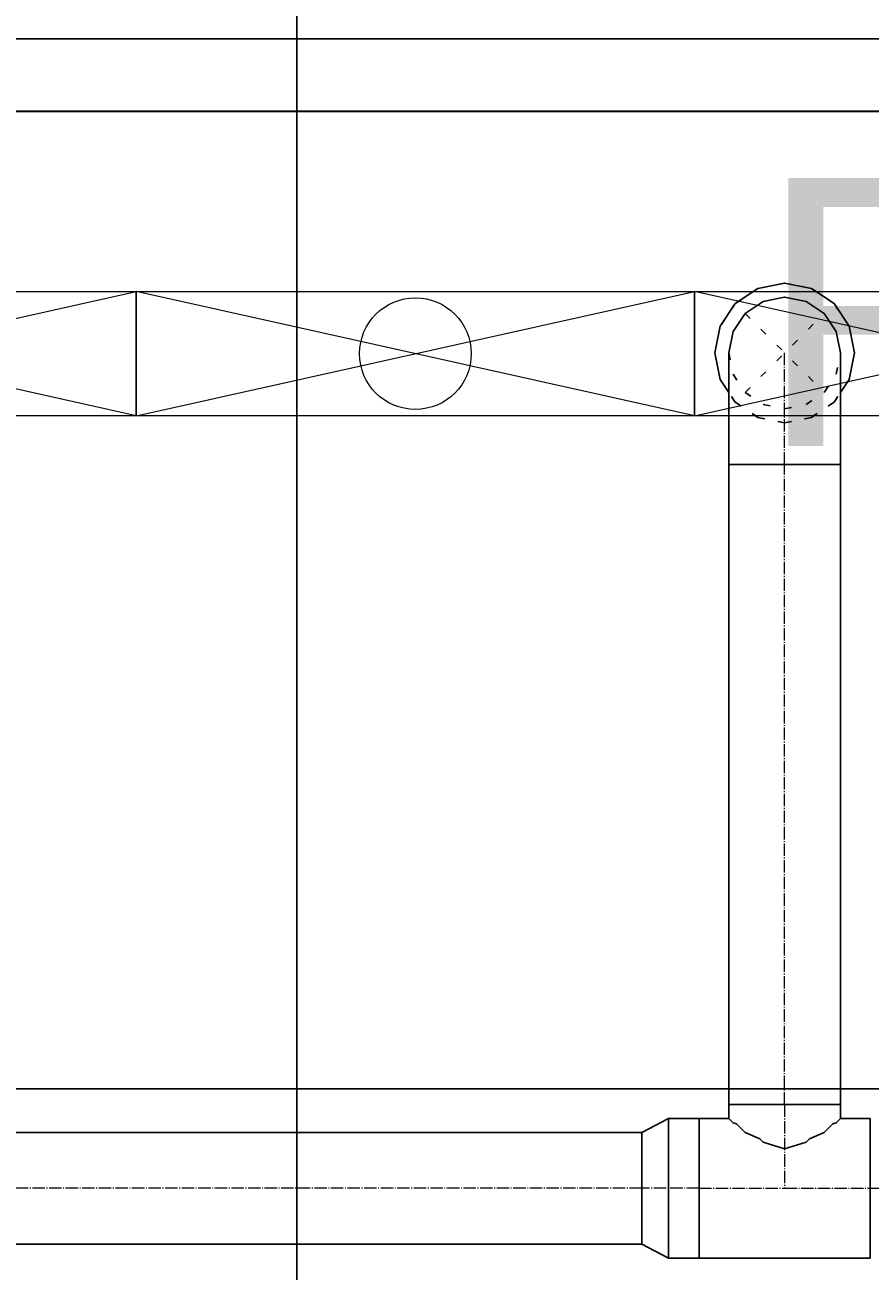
# Model space of a CAD drawing. Header units: centimetres. Extents: x -149939 to 48626, y -46000 to 152985.
# Tile 199 of 256: x -31168 to -29654, y 72352 to 74585. Entities that reach past the tile are written whole.
import ezdxf
from ezdxf import colors
from ezdxf.entities.mleader import LeaderData, LeaderLine
from ezdxf.math import Vec2, Vec3

# ---------------------------------------------------------------- set-up
doc = ezdxf.new("R2010")
doc.units = ezdxf.units.CM
doc.header["$LTSCALE"] = 50
doc.header["$PDMODE"] = 35
doc.header["$PDSIZE"] = 0.1
for name, pattern in [('CADVENT_CENTERLINE', [9.9, 7.4, -1, 0.5, -1]), ('CADVENT_HIDDEN', [0.8, 0.25, -0.55]), ('Kondygnacja  -0_5$0$HIDDEN', [9.525, 6.35, -3.175]), ('Kondygnacja  -0_5$0$HIDDEN2', [4.7625, 3.175, -1.5875])]:
    doc.linetypes.add(name, pattern=pattern)
doc.layers.get('0').update_dxf_attribs({"color": 8})
doc.layers.get('DEFPOINTS').update_dxf_attribs({"color": 8})
for name, color, linetype in [('01-103-Went PP_poziom-0_5$0$L_Nawiew', 7, 'Continuous'), ('bgde-nawiewDETAILS', 1, 'Continuous'), ('bgde-nawiewEXP', 7, 'Continuous'), ('bgde-nawiewHIDDEN', 250, 'Continuous'), ('Kondygnacja  -0_5$0$ARCH_KONSTR_POWYŻEJ RZUTU', 8, 'Kondygnacja  -0_5$0$HIDDEN'), ('Kondygnacja  -0_5$0$ARCH_KONSTR_POWYŻEJ RZUTU_IST', 8, 'Kondygnacja  -0_5$0$HIDDEN2'), ('Kondygnacja  -0_5$0$ARCH_ŚLUSARKA_DRZWI', 8, 'Continuous')]:
    doc.layers.add(name, color=color, linetype=linetype)
for name, color, linetype, lineweight in [('bgde-nawiewCEN', 7, 'Continuous', 13), ('bgde_nawiewnik', 11, 'Continuous', 5), ('Kondygnacja  -0_5$0$ARCH_INFO_WYMIARY', 8, 'Continuous', 9), ('RFCU', 6, 'Continuous', 30)]:
    doc.layers.add(name, color=color, linetype=linetype, lineweight=lineweight)
doc.styles.add('Arial', font='ARIAL.TTF')
doc.styles.add('Kondygnacja  -0_5$0$Romans', font='Romans.shx', dxfattribs={"width": 0.7})
doc.dimstyles.new('Kondygnacja  -0_5$0$Wymiary 1-100', dxfattribs={"dimtxt": 12, "dimasz": 10, "dimexe": 5, "dimexo": 0, "dimgap": 4, "dimtad": 1, "dimrnd": 0.5, "dimzin": 12, "dimdsep": 46, "dimtxsty": 'Kondygnacja  -0_5$0$Romans', "dimblk": 'Kondygnacja  -0_5$0$_Oblique', "dimcen": 10, "dimdle": 10, "dimclrt": 55, "dimazin": 0, "dimtfac": 1, "dimtmove": 1, "dimatfit": 3, "dimfxl": 8, "dimfxlon": 1, "dimtolj": 1, "dimtzin": 0, "dimarcsym": 0})

# ---------------------------------------------------------------- blocks, each defined once
blk = doc.blocks.new('Kondygnacja  -0_5$0$_Oblique')
at = {"color": 0, "linetype": 'ByBlock', "lineweight": -2}
blk.add_line((-0.5, -0.5), (0.5, 0.5), dxfattribs=at)
blk = doc.blocks.new('*D152')
at = {"layer": 'DEFPOINTS', "color": 0}
for p in [(-29490, 82605), (-29490, 13059.2), (-30690, 12765)]:
    blk.add_point(p, dxfattribs=at)
at = {"layer": 'Kondygnacja  -0_5$0$ARCH_INFO_WYMIARY', "color": 0, "lineweight": -2}
for p, q in [((-30690, 13051.2), (-30690, 13064.2)), ((-29490, 13067.2), (-29490, 13054.2)), ((-30700, 13059.2), (-29480, 13059.2))]:
    blk.add_line(p, q, dxfattribs=at)
at = {"layer": 'Kondygnacja  -0_5$0$ARCH_INFO_WYMIARY', "color": 0, "linetype": 'ByBlock', "lineweight": -2, "xscale": 10, "yscale": 10, "zscale": 10, "rotation": 180}
blk.add_blockref('Kondygnacja  -0_5$0$_Oblique', (-30690, 13059.2), dxfattribs=at)
at = {"layer": 'Kondygnacja  -0_5$0$ARCH_INFO_WYMIARY', "color": 0, "linetype": 'ByBlock', "lineweight": -2, "xscale": 10, "yscale": 10, "zscale": 10}
blk.add_blockref('Kondygnacja  -0_5$0$_Oblique', (-29490, 13059.2), dxfattribs=at)
at = {"layer": 'Kondygnacja  -0_5$0$ARCH_INFO_WYMIARY', "color": 55, "insert": (-30090, 13069.2), "char_height": 12, "attachment_point": 5, "style": 'Kondygnacja  -0_5$0$Romans'}
blk.add_mtext('\\A1;1200', dxfattribs=at)
blk = doc.blocks.new('Kondygnacja  -0_5$0$konstrukcja istniejąca -0.5')
at = {"layer": 'Kondygnacja  -0_5$0$ARCH_KONSTR_POWYŻEJ RZUTU_IST', "ltscale": 10}
blk.add_lwpolyline([(8738, 11767.89), (9782, 11767.89)], dxfattribs=at)
blk = doc.blocks.new('*D196')
at = {"layer": 'DEFPOINTS', "color": 0}
for p in [(-30050, 80238.2), (-30300, 80097.2), (-30300, 12523.8)]:
    blk.add_point(p, dxfattribs=at)
at = {"layer": 'Kondygnacja  -0_5$0$ARCH_INFO_WYMIARY', "color": 0, "lineweight": -2}
for p, q in [((-30040, 80097.2), (-30310, 80097.2)), ((-30300, 80089.2), (-30300, 80102.2)), ((-30050, 80105.2), (-30050, 80092.2))]:
    blk.add_line(p, q, dxfattribs=at)
at = {"layer": 'Kondygnacja  -0_5$0$ARCH_INFO_WYMIARY', "color": 0, "linetype": 'ByBlock', "lineweight": -2, "xscale": 10, "yscale": 10, "zscale": 10, "rotation": 180}
blk.add_blockref('Kondygnacja  -0_5$0$_Oblique', (-30300, 80097.2), dxfattribs=at)
at = {"layer": 'Kondygnacja  -0_5$0$ARCH_INFO_WYMIARY', "color": 0, "linetype": 'ByBlock', "lineweight": -2, "xscale": 10, "yscale": 10, "zscale": 10}
blk.add_blockref('Kondygnacja  -0_5$0$_Oblique', (-30050, 80097.2), dxfattribs=at)
at = {"layer": 'Kondygnacja  -0_5$0$ARCH_INFO_WYMIARY', "color": 55, "insert": (-30175, 80107.2), "char_height": 12, "attachment_point": 5, "style": 'Kondygnacja  -0_5$0$Romans'}
blk.add_mtext('\\A1;250', dxfattribs=at)
blk = doc.blocks.new('*D212')
at = {"layer": 'DEFPOINTS', "color": 0}
for p in [(-30586.3, 81900), (-30681.1, 12489.5), (9064, 12489.5)]:
    blk.add_point(p, dxfattribs=at)
at = {"layer": 'Kondygnacja  -0_5$0$ARCH_INFO_WYMIARY', "color": 0, "lineweight": -2}
for p, q in [((-30673.1, 81900), (-30686.1, 81900)), ((-30681.1, 81910), (-30681.1, 12479.5)), ((-30673.1, 12489.5), (-30686.1, 12489.5))]:
    blk.add_line(p, q, dxfattribs=at)
at = {"layer": 'Kondygnacja  -0_5$0$ARCH_INFO_WYMIARY', "color": 0, "linetype": 'ByBlock', "lineweight": -2, "xscale": 10, "yscale": 10, "zscale": 10}
for p, rotation in [((-30681.1, 81900), 90), ((-30681.1, 12489.5), 270)]:
    blk.add_blockref('Kondygnacja  -0_5$0$_Oblique', p, dxfattribs=dict(at, rotation=rotation))
at = {"layer": 'Kondygnacja  -0_5$0$ARCH_INFO_WYMIARY', "color": 55, "insert": (-30691.1, 47194.8), "char_height": 12, "attachment_point": 5, "rotation": 90, "style": 'Kondygnacja  -0_5$0$Romans'}
blk.add_mtext('\\A1;69410.5', dxfattribs=at)
blk = doc.blocks.new('A$C066D7839')
at = {"layer": 'bgde_nawiewnik', "color": 7}
for p, q in [((-50, -11.15), (-50, 11.15)), ((-50, 11.15), (50, 11.15)), ((-50, -11.15), (50, 11.15)), ((50, -11.15), (-50, 11.15)), ((50, 11.15), (50, -11.15)), ((50, -11.15), (-50, -11.15))]:
    blk.add_line(p, q, dxfattribs=at)
blk.add_circle((0, 0), 10, dxfattribs=at)

msp = doc.modelspace()

# ---------------------------------------------------------------- linework, layer by layer
at = {"layer": 'bgde-nawiewCEN', "linetype": 'CADVENT_CENTERLINE', "ltscale": 0.06}
for p, q in [((-29806.915, 73797.303), (-29806.915, 73997.303)), ((-29806.915, 72650.526), (-29806.915, 73797.303)), ((-29806.915, 72650.526), (-29806.915, 72500.526)), ((-30062.915, 72500.526), (-32301.144, 72500.526)), ((-29959.915, 72500.526), (-30062.915, 72500.526)), ((-29959.915, 72500.526), (-29806.915, 72500.526)), ((-29806.915, 72500.526), (-29653.915, 72500.526)), ((-29653.915, 72500.526), (-29247.534, 72500.526))]:
    msp.add_line(p, q, dxfattribs=at)
at = {"layer": 'bgde-nawiewDETAILS', "linetype": 'CADVENT_HIDDEN'}
for p, q in [((-29877.626, 73926.592), (-29736.204, 74068.013)), ((-29877.626, 74068.013), (-29736.204, 73926.592))]:
    msp.add_line(p, q, dxfattribs=at)
at = {"layer": 'bgde-nawiewEXP', "linetype": 'Continuous'}
for points in [[(-29931.915, 73997.303), (-29922.4, 74045.138), (-29895.304, 74085.691), (-29854.751, 74112.787), (-29806.915, 74122.303), (-29759.08, 74112.787), (-29718.527, 74085.691), (-29691.43, 74045.138), (-29681.915, 73997.303), (-29691.43, 73949.467), (-29706.915, 73926.292)], [(-29906.915, 73997.303), (-29899.303, 74035.571), (-29877.626, 74068.013), (-29845.184, 74089.69), (-29806.915, 74097.303), (-29768.647, 74089.69), (-29736.204, 74068.013), (-29714.527, 74035.571), (-29706.915, 73997.303)], [(-29931.915, 73997.303), (-29922.4, 73949.467), (-29906.915, 73926.292)], [(-29906.915, 72625.526), (-29906.915, 72650.526), (-29706.915, 72650.526), (-29706.915, 72625.526)], [(-30014.758, 72375.526), (-30014.758, 72625.526), (-29959.915, 72625.526), (-29959.915, 72412.137)], [(-29959.915, 72375.526), (-29653.915, 72375.526), (-29653.915, 72625.526), (-29706.915, 72625.526), (-29714.527, 72617.914), (-29720.92, 72616.011), (-29736.204, 72600.726), (-29762.661, 72588.914), (-29768.647, 72582.928), (-29806.915, 72571.536), (-29845.184, 72582.928), (-29851.169, 72588.914), (-29877.626, 72600.726), (-29892.911, 72616.011), (-29899.303, 72617.914), (-29906.915, 72625.526), (-29959.915, 72625.526), (-29959.915, 72385.041)], [(-32301.144, 72400.526), (-32301.144, 72600.526), (-30062.915, 72600.526), (-30062.915, 72571.236)], [(-30062.915, 72571.236), (-30062.915, 72592.914)], [(-30062.915, 72538.794), (-30062.915, 72571.236)], [(-30062.915, 72571.236), (-30062.915, 72538.794)], [(-30062.915, 72462.257), (-30062.915, 72538.794)], [(-30062.915, 72462.257), (-30062.915, 72429.815)], [(-30062.915, 72429.815), (-30062.915, 72462.257)], [(-29959.915, 72412.137), (-29959.915, 72452.69)], [(-30062.915, 72408.138), (-30062.915, 72429.815)], [(-30062.915, 72429.815), (-30062.915, 72408.138)], [(-30014.758, 72375.526), (-29959.915, 72375.526), (-29959.915, 72412.137)], [(-29959.915, 72412.137), (-29959.915, 72385.041)], [(-32301.144, 72400.526), (-30062.915, 72400.526)], [(-30062.915, 72400.526), (-32301.144, 72400.526)], [(-30062.915, 72408.138), (-30062.915, 72400.526)], [(-30062.915, 72400.526), (-30062.915, 72408.138)], [(-30062.915, 72400.526), (-30014.758, 72375.526)], [(-29959.915, 72375.526), (-29959.915, 72385.041)], [(-29959.915, 72385.041), (-29959.915, 72375.526)]]:
    msp.add_lwpolyline(points, dxfattribs=at)
for points in [[(-29906.915, 73797.303), (-29706.915, 73797.303), (-29706.915, 73997.303), (-29714.527, 74035.571), (-29736.204, 74068.013), (-29768.647, 74089.69), (-29806.915, 74097.303), (-29845.184, 74089.69), (-29877.626, 74068.013), (-29899.303, 74035.571), (-29906.915, 73997.303), (-29906.915, 73836.321)], [(-29906.915, 72650.526), (-29706.915, 72650.526), (-29706.915, 73797.302), (-29906.915, 73797.302)], [(-30062.915, 72400.526), (-30062.915, 72600.526), (-30014.758, 72625.526), (-30014.758, 72375.526)]]:
    msp.add_lwpolyline(points, close=True, dxfattribs=at)
at = {"layer": 'bgde-nawiewHIDDEN', "linetype": 'CADVENT_HIDDEN'}
for points in [[(-29931.915, 73997.303), (-29922.4, 74045.138), (-29895.304, 74085.691), (-29854.751, 74112.787), (-29806.915, 74122.303), (-29759.08, 74112.787), (-29718.527, 74085.691), (-29691.43, 74045.138), (-29681.915, 73997.303), (-29691.43, 73949.467), (-29718.527, 73908.914), (-29759.08, 73881.818), (-29806.915, 73872.303), (-29854.751, 73881.818), (-29895.304, 73908.914), (-29854.751, 73881.818), (-29806.915, 73872.303), (-29759.08, 73881.818), (-29718.527, 73908.914), (-29706.915, 73926.292)], [(-29931.915, 73997.303), (-29922.4, 73949.467), (-29895.304, 73908.914), (-29906.915, 73926.292)], [(-29906.915, 73997.303), (-29899.303, 73959.034), (-29877.626, 73926.592), (-29845.184, 73904.915), (-29806.915, 73897.303), (-29768.647, 73904.915), (-29736.204, 73926.592), (-29714.527, 73959.034), (-29706.915, 73997.303)]]:
    msp.add_lwpolyline(points, dxfattribs=at)
at = {"layer": 'Kondygnacja  -0_5$0$ARCH_ŚLUSARKA_DRZWI'}
msp.add_lwpolyline([(-9822.864, 74560), (-12840, 74560), (-12840, 74560), (-14240.186, 74560), (-14240.186, 74560), (-56230, 74560), (-56230, 71100)], dxfattribs=at)
at = {"layer": 'RFCU', "color": 94}
msp.add_line((-27970, 74430), (-55380, 74430), dxfattribs=at)

# ---------------------------------------------------------------- block references
at = {"layer": '01-103-Went PP_poziom-0_5$0$L_Nawiew', "xscale": 10, "yscale": 10, "zscale": 10}
for p in [(-31468.405, 73996.017, 1117.041), (-30468.405, 73996.017, 1117.041), (-29468.405, 73996.017, 1117.041)]:
    msp.add_blockref('A$C066D7839', p, dxfattribs=at)
at = {"layer": 'Kondygnacja  -0_5$0$ARCH_KONSTR_POWYŻEJ RZUTU', "xscale": 10, "yscale": 10, "zscale": 10}
msp.add_blockref('Kondygnacja  -0_5$0$konstrukcja istniejąca -0.5', (-121140, -45000), dxfattribs=at)

# ---------------------------------------------------------------- texts
at = {"layer": 'RFCU', "insert": (-29855.348, 74310.821), "char_height": 480, "width": 10742.22846, "attachment_point": 1, "style": 'Arial'}
msp.add_mtext('RFCU098.6', dxfattribs=at)

# ---------------------------------------------------------------- dimensions: what is measured, and where the dimension line sits
at = {"layer": 'Kondygnacja  -0_5$0$ARCH_INFO_WYMIARY'}
for base, p1, p2, picture, middle in [((-29490, 13059.178), (-30690, 12765), (-29490, 82605), '*D152', (-30090, 13069.178)), ((-30300, 80097.163), (-30050, 80238.222), (-30300, 12523.822), '*D196', (-30175, 80107.163))]:
    dim = msp.add_linear_dim(base=base, p1=p1, p2=p2, dimstyle='Kondygnacja  -0_5$0$Wymiary 1-100', dxfattribs=at)
    dim.commit()
    dim.dimension.update_dxf_attribs({"geometry": picture, "text_midpoint": middle})
dim = msp.add_linear_dim(base=(-30681.114, 12489.5), p1=(-30586.301, 81900), p2=(9064, 12489.5), angle=90, dimstyle='Kondygnacja  -0_5$0$Wymiary 1-100', dxfattribs=at)
dim.commit()
dim.dimension.update_dxf_attribs({"geometry": '*D212', "text_midpoint": (-30691.114, 47194.75)})

# ---------------------------------------------------------------- leaders
at = {"layer": 'RFCU', "color": 94, "lineweight": 0}
ml = msp.add_multileader_mtext('Standard', dxfattribs=at)
ml.set_content('{\\fArial CE|b0|i0|c238|p34;\\C94;Dołożenie nowego sterownika\\Pw SA-A do sterowania VAV od CO2}')
ml.set_leader_properties()
ml.build(insert=Vec2(0, 0))
ml.multileader.update_dxf_attribs({"text_right_attachment_type": 6, "dogleg_length": 0.36, "arrow_head_size": 320})
ctx = ml.context
ctx.base_point, ctx.char_height, ctx.arrow_head_size, ctx.plane_origin = Vec3(-37467.553, 79067.442), 300, 320, Vec3(-35545.349, 83443.746)
ctx.right_attachment, ctx.text_align_type = 6, 2
notes = []
notes.append((ctx, [(0, (1, 1, 0), (-30847.64, 78914.884), (-1, 0), 0.36, [(0, [(-27964.929, 77360.548)], 0, [])])]))
ctx.mtext.insert, ctx.mtext.alignment, ctx.mtext.flow_direction = Vec3(-30850, 79220), 3, 5
for ctx, leaders in notes:
    for number, flags, end, landing, length, lines in leaders:
        leader = LeaderData()
        leader.index, (leader.has_last_leader_line, leader.has_dogleg_vector, leader.attachment_direction) = number, flags
        leader.last_leader_point, leader.dogleg_vector, leader.dogleg_length = Vec3(end), Vec3(landing), length
        for number, points, colour, breaks in lines:
            line = LeaderLine()
            line.index, line.vertices, line.color, line.breaks = number, Vec3.list(points), colors.encode_raw_color(colour), breaks
            leader.lines.append(line)
        ctx.leaders.append(leader)

doc.saveas('drawing.dxf')
